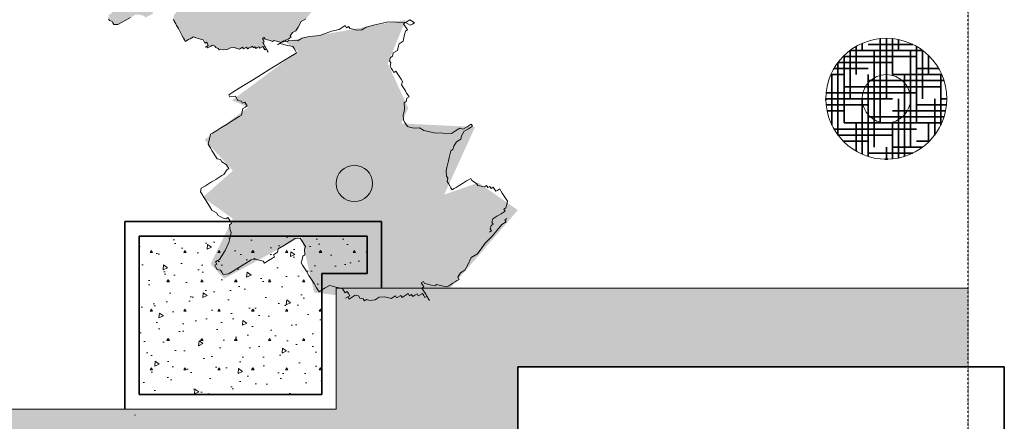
# Model space of a CAD drawing. Header units: millimetres. Extents: x 129938 to 159452, y -57851 to -22653.
# Tile 3 of 10: x 143164 to 159452, y -40133 to -33492. Entities that reach past the tile are written whole.
import ezdxf

# ---------------------------------------------------------------- set-up
doc = ezdxf.new("R2010")
doc.units = ezdxf.units.MM
doc.header["$LTSCALE"] = 5
doc.linetypes.add('AUSGEZOGEN', pattern=[0])
doc.linetypes.add('DASHDOT', pattern=[1, 0.5, -0.25, 0, -0.25])
for name, color, linetype, true_color in [('Frei', 18, 'Continuous', 0x000000), ('FREI LASSEN', 96, 'Continuous', 0x008000), ('KELLERGESCHOSS', 18, 'Continuous', 0x000000)]:
    doc.layers.add(name, color=color, linetype=linetype, true_color=true_color)
pattern_1 = [(25, (0, 0), (17.43113, 199.23898), [20, -180]), (85, (0, 0), (-163.83045, 114.7153), [20, -180]), (-35, (1.74, 19.92), (181.26156, 84.52365), [20, -180]), (0, (0, 0), (70, 121.24354), [10, -130]), (60, (0, 0), (-69.99999, 121.24355), [10, -130]), (-60, (5, 8.66), (139.99999, -8e-06), [10, -130]), (74, (70.71, -70.71), (-117.75582, 104.5063), [0, -146, 0, -138, 0, -154]), (12, (42.43, 42.43), (31.61298, 110.998287), [0, -102, 0, -98, 0, -106]), (-22, (98.995, 42.426), (67.374492, 43.96223), [0, -94, 0, -86, 0, -102])]

msp = doc.modelspace()

# ---------------------------------------------------------------- hatches: boundary and pattern name
at = {"layer": 'Frei', "linetype": 'AUSGEZOGEN', "lineweight": 18, "true_color": 0x008000}
h = msp.add_hatch(dxfattribs=at)
h.set_pattern_fill('MegaCAD_A-BET2', color=96, scale=20, angle=-45, style=0)
h.set_pattern_definition(pattern_1)
h.paths.add_polyline_path([(147568, -33848), (149550, -33494), (149252, -34217), (149592, -34954), (149479, -35209), (150697, -35266), (150187, -36385), (150753, -36187), (151405, -36641), (150300, -37916), (149125, -38143), (148035, -38001), (147822, -37080), (146548, -37775), (146322, -37534), (146690, -36782), (146194, -36428), (146690, -35989), (146222, -35478), (146945, -34940), (146676, -34826), (147766, -34018), (147568, -33862)], flags=0)
at = {"layer": 'Frei', "linetype": 'AUSGEZOGEN', "lineweight": 35, "true_color": 0x008000}
h = msp.add_hatch(dxfattribs=at)
h.set_pattern_fill('MegaCAD_Hahn', color=96, scale=100, style=0)
h.set_pattern_definition([(0, (0, 0), (400, 100), [1600, -800]), (90, (0, 0), (-100, -400), [1600, -800])])
h.paths.add_polyline_path([(158500, -34800, 1), (156500, -34800, 1)], flags=0)
at = {"layer": 'Frei', "linetype": 'AUSGEZOGEN', "lineweight": 18, "true_color": 0x808000}
h = msp.add_hatch(dxfattribs=at)
h.set_pattern_fill('MegaCAD_A-BET2', color=56, scale=80, angle=-45, style=0)
h.set_pattern_definition([(25, (0, 0), (69.7245, 796.956), [80, -720]), (85, (0, 0), (-655.3218, 458.8612), [80, -720]), (-35, (7, 79.7), (725.0462, 338.0946), [80, -720]), (0, (0, 0), (280, 484.9742), [40, -520]), (60, (0, 0), (-280, 484.9742), [40, -520]), (-60, (20, 34.64), (560, -3e-05), [40, -520]), (74, (282.84, -282.84), (-471.0233, 418.0252), [0, -584, 0, -552, 0, -616]), (12, (169.7, 169.7), (126.4519, 443.9931), [0, -408, 0, -392, 0, -424]), (-22, (395.98, 169.7), (269.49797, 175.84892), [0, -376, 0, -344, 0, -408])])
h.paths.add_polyline_path([(145142, -37071), (145142, -39691), (148162, -39691), (148162, -37691), (148912, -37691), (148912, -37071)], flags=0)
at = {"layer": 'Frei', "linetype": 'AUSGEZOGEN', "lineweight": 35, "true_color": 0x000000}
h = msp.add_hatch(dxfattribs=at)
h.set_pattern_fill('MegaCAD_Mauer', color=18, scale=50, style=0)
h.set_pattern_definition([(0, (0, 0), (0, 150), []), (90, (0, 0), (-150, 150), [150, -150])])
h.paths.add_polyline_path([(151402, -39231), (158852, -39231), (158852, -37931), (148402, -37931), (148402, -39931), (140227, -39931), (140227, -45231), (140527, -45231), (140527, -44831), (141827, -44831), (141827, -45231), (142402, -45231), (142402, -42381), (143552, -42381), (143552, -41231), (148402, -41231), (148402, -45231), (149402, -45231), (149402, -53851), (149402, -57851), (158852, -57851), (158852, -52851), (151402, -52851), (151402, -42231)], flags=0)
h.paths.add_polyline_path([(141827, -45231), (141827, -44831), (140527, -44831), (140527, -45231)], flags=0)
at = {"layer": 'FREI LASSEN', "linetype": 'AUSGEZOGEN', "lineweight": 18, "true_color": 0x808000}
h = msp.add_hatch(dxfattribs=at)
h.set_pattern_fill('MegaCAD_A-BET2', color=56, scale=20, angle=-45, style=0)
h.set_pattern_definition(pattern_1)
h.paths.add_polyline_path([(148268, -33057), (148266, -33057), (148254, -33060), (148242, -33063), (148229, -33066), (148217, -33068), (148207, -33084), (148195, -33086), (148188, -33114), (148166, -33132), (148141, -33138), (148144, -33150), (148147, -33162), (148134, -33165), (148122, -33168), (148097, -33174), (148085, -33176), (148078, -33178), (148075, -33173), (148088, -33135), (148115, -33120), (148100, -33093), (148112, -33052), (148139, -33038), (148165, -33023), (148192, -33009), (148218, -32994), (148245, -32979), (148271, -32965), (148257, -32938), (148283, -32924), (148295, -32883), (148305, -32843), (148291, -32816), (148276, -32790), (148261, -32763), (148247, -32737), (148232, -32710), (148218, -32683), (148193, -32697), (148167, -32711), (148152, -32685), (148138, -32658), (148111, -32673), (148096, -32646), (148070, -32661), (148055, -32634), (148029, -32649), (147989, -32639), (147948, -32627), (147933, -32601), (147878, -32562), (147863, -32536), (147836, -32550), (147810, -32565), (147783, -32579), (147757, -32594), (147704, -32623), (147677, -32638), (147651, -32652), (147626, -32666), (147612, -32639), (147597, -32612), (147582, -32586), (147568, -32559), (147578, -32519), (147563, -32493), (147560, -32425), (147572, -32384), (147596, -32302), (147610, -32263), (147634, -32181), (147660, -32166), (147672, -32125), (147711, -32069), (147764, -32040), (147776, -31999), (147812, -31945), (147865, -31915), (147892, -31901), (147918, -31886), (147904, -31860), (147877, -31874), (147850, -31889), (147797, -31918), (147758, -31905), (147705, -31934), (147652, -31963), (147543, -31954), (147435, -31944), (147311, -31908), (147257, -31872), (147191, -31874), (147150, -31862), (147109, -31850), (147095, -31823), (147080, -31797), (147065, -31770), (147063, -31702), (147075, -31661), (147084, -31621), (147082, -31554), (147108, -31539), (147120, -31498), (147147, -31483), (147132, -31457), (147119, -31432), (147104, -31406), (147075, -31353), (147061, -31326), (147073, -31285), (147058, -31259), (147029, -31205), (147014, -31179), (147000, -31152), (146973, -31167), (146959, -31140), (146944, -31114), (146930, -31087), (146941, -31046), (146927, -31020), (146940, -30981), (146967, -30966), (146979, -30925), (147032, -30896), (147044, -30855), (147056, -30814), (147109, -30784), (147121, -30743), (147130, -30703), (147142, -30662), (147169, -30648), (147154, -30621), (147125, -30568), (147152, -30554), (147207, -30592), (147234, -30577), (147261, -30563), (147205, -30524), (147152, -30554), (147043, -30544), (146936, -30534), (146842, -30551), (146748, -30568), (146655, -30587), (146602, -30617), (146534, -30619), (146495, -30606), (146454, -30594), (146440, -30569), (146426, -30575), (146413, -30582), (146412, -30581), (145768, -30850), (145776, -30863), (145749, -30878), (145696, -30907), (145643, -30936), (145539, -30993), (145433, -31051), (145326, -31110), (145220, -31168), (145116, -31225), (145037, -31269), (144957, -31312), (144930, -31327), (144904, -31342), (144918, -31368), (144986, -31366), (145015, -31419), (145056, -31431), (145071, -31457), (145098, -31443), (145111, -31467), (145126, -31493), (145099, -31508), (145072, -31523), (145060, -31564), (145048, -31605), (145022, -31619), (144942, -31663), (144865, -31706), (144785, -31749), (144732, -31779), (144679, -31808), (144652, -31822), (144641, -31863), (144629, -31905), (144617, -31946), (144646, -31999), (144660, -32025), (144675, -32052), (144719, -32131), (144760, -32143), (144774, -32170), (144829, -32206), (144843, -32233), (144858, -32259), (144831, -32274), (144793, -32330), (144766, -32344), (144740, -32359), (144689, -32387), (144662, -32401), (144636, -32416), (144609, -32430), (144583, -32445), (144556, -32460), (144503, -32489), (144491, -32530), (144506, -32556), (144535, -32610), (144549, -32636), (144593, -32716), (144622, -32769), (144677, -32805), (144691, -32832), (144747, -32870), (144788, -32882), (144815, -32868), (144829, -32894), (144844, -32921), (144858, -32947), (144832, -32962), (144835, -33029), (144849, -33056), (144837, -33097), (144813, -33179), (144763, -33276), (144687, -33384), (144634, -33413), (144648, -33440), (144622, -33454), (144636, -33481), (144651, -33508), (144692, -33520), (144706, -33546), (144721, -33573), (144789, -33570), (144840, -33542), (144919, -33498), (144999, -33455), (145079, -33411), (145146, -33408), (145228, -33432), (145243, -33459), (145270, -33444), (145296, -33430), (145347, -33402), (145374, -33387), (145359, -33361), (145385, -33346), (145412, -33331), (145424, -33290), (145504, -33247), (145583, -33203), (145636, -33174), (145704, -33171), (145719, -33198), (145748, -33251), (145762, -33277), (145749, -33316), (145752, -33384), (145725, -33398), (145713, -33440), (145701, -33481), (145716, -33507), (145745, -33560), (145760, -33587), (145789, -33640), (145818, -33693), (145847, -33746), (145876, -33799), (145890, -33824), (145904, -33850), (145931, -33836), (145957, -33821), (145984, -33806), (146037, -33777), (146076, -33790), (146117, -33802), (146158, -33814), (146199, -33826), (146228, -33879), (146255, -33865), (146269, -33891), (146284, -33918), (146257, -33933), (146231, -33947), (146257, -33933), (146272, -33959), (146325, -33930), (146352, -33915), (146393, -33927), (146407, -33954), (146449, -33966), (146463, -33992), (146490, -33978), (146531, -33990), (146597, -33985), (146650, -33956), (146716, -33954), (146757, -33966), (146798, -33978), (146851, -33949), (146866, -33976), (146919, -33947), (146933, -33973), (146960, -33959), (146986, -33944), (147013, -33929), (147028, -33956), (147054, -33941), (147069, -33968), (147095, -33953), (147122, -33939), (147136, -33965), (147189, -33936), (147204, -33963), (147219, -33989), (147245, -33975), (147260, -34001), (147274, -34028), (147260, -34001), (147231, -33948), (147216, -33922), (147201, -33895), (147187, -33868), (147211, -33855), (147197, -33829), (147182, -33802), (147209, -33787), (147223, -33814), (147264, -33826), (147305, -33838), (147347, -33850), (147373, -33835), (147414, -33847), (147455, -33859), (147496, -33871), (147523, -33857), (147550, -33842), (147576, -33827), (147603, -33813), (147629, -33798), (147656, -33784), (147641, -33757), (147677, -33703), (147731, -33674), (147769, -33618), (147820, -33521), (147899, -33477), (148003, -33351), (148092, -33268), (148157, -33197), (148222, -33127), (148275, -33098), (148261, -33071)], flags=0)

# ---------------------------------------------------------------- linework, layer by layer
at = {"layer": 'Frei', "color": 18, "linetype": 'AUSGEZOGEN', "lineweight": 35, "true_color": 0x000000}
for p, q in [((144902, -39931), (144902, -36831)), ((149152, -36831), (144902, -36831)), ((149152, -37931), (149152, -36831)), ((148912, -37071), (145142, -37071)), ((145142, -39691), (145142, -37071)), ((148912, -37691), (148912, -37071)), ((148162, -39691), (148162, -37691)), ((148912, -37691), (148162, -37691)), ((151402, -42231), (151402, -39231)), ((159452, -39231), (151402, -39231)), ((159452, -42231), (159452, -39231)), ((148162, -39691), (145142, -39691))]:
    msp.add_line(p, q, dxfattribs=at)
at = {"layer": 'Frei', "color": 5, "linetype": 'AUSGEZOGEN', "lineweight": 18, "true_color": 0x0000ff}
for p, q in [((158852, -37931), (148402, -37931)), ((148402, -39931), (148402, -37931)), ((149402, -37931), (148402, -37931)), ((148402, -39931), (148402, -37931)), ((148402, -39931), (140227, -39931)), ((148402, -39931), (140227, -39931))]:
    msp.add_line(p, q, dxfattribs=at)
at = {"layer": 'Frei', "color": 56, "linetype": 'AUSGEZOGEN', "lineweight": 25, "true_color": 0x808000}
msp.add_circle((146402, -39231), 1, dxfattribs=at)
at = {"layer": 'Frei', "color": 5, "linetype": 'AUSGEZOGEN', "lineweight": 18, "true_color": 0x0000ff}
msp.add_arc((145067, -40031), 5, 270, 30.9399, dxfattribs=at)
msp.add_arc((145067, -40031), 5, 270, 30.9399, dxfattribs=at)
at = {"layer": 'FREI LASSEN', "color": 56, "linetype": 'AUSGEZOGEN', "lineweight": 18, "true_color": 0x808000}
for points in [[(144999, -33455), (144919, -33498), (144840, -33542), (144789, -33570), (144721, -33573), (144706, -33546), (144692, -33520), (144651, -33508), (144636, -33481)], [(147899, -33477), (147820, -33521), (147769, -33618), (147731, -33674), (147677, -33703), (147641, -33757), (147656, -33784), (147629, -33798), (147603, -33813), (147576, -33827), (147550, -33842), (147523, -33857), (147496, -33871), (147455, -33859), (147414, -33847), (147373, -33835), (147347, -33850), (147305, -33838), (147264, -33826), (147223, -33814), (147209, -33787), (147182, -33802), (147197, -33829), (147211, -33855), (147187, -33868), (147201, -33895), (147216, -33922), (147231, -33948), (147260, -34001), (147274, -34028), (147260, -34001), (147245, -33975), (147219, -33989), (147204, -33963), (147189, -33936), (147136, -33965), (147122, -33939), (147095, -33953), (147069, -33968), (147054, -33941), (147028, -33956), (147013, -33929), (146986, -33944), (146960, -33959), (146933, -33973), (146919, -33947), (146866, -33976), (146851, -33949), (146798, -33978), (146757, -33966), (146716, -33954), (146650, -33956), (146597, -33985), (146531, -33990), (146490, -33978), (146463, -33992), (146449, -33966), (146407, -33954), (146393, -33927), (146352, -33915), (146325, -33930), (146272, -33959), (146257, -33933), (146231, -33947), (146257, -33933), (146284, -33918), (146269, -33891), (146255, -33865), (146228, -33879), (146199, -33826), (146158, -33814), (146117, -33802), (146076, -33790), (146037, -33777), (145984, -33806), (145957, -33821), (145931, -33836), (145904, -33850), (145890, -33824), (145876, -33799), (145847, -33746), (145818, -33693), (145789, -33640), (145760, -33587), (145745, -33560), (145716, -33507), (145701, -33481)], [(151223, -36780), (151188, -36801), (151210, -36835), (151141, -36877), (151060, -36975), (150978, -37072), (150865, -37189), (150736, -37363), (150634, -37427), (150573, -37558), (150526, -37635), (150457, -37677), (150413, -37752), (150434, -37786), (150400, -37807), (150366, -37828), (150331, -37849), (150297, -37870), (150263, -37891), (150229, -37912), (150173, -37899), (150118, -37886), (150063, -37873), (150029, -37894), (149973, -37881), (149918, -37868), (149863, -37855), (149842, -37821), (149807, -37842), (149828, -37876), (149850, -37910), (149818, -37930), (149839, -37964), (149860, -37998), (149882, -38032), (149924, -38101), (149945, -38135), (149924, -38101), (149903, -38066), (149868, -38088), (149847, -38053), (149826, -38019), (149758, -38061), (149737, -38027), (149702, -38048), (149668, -38069), (149647, -38035), (149613, -38056), (149592, -38022), (149558, -38043), (149523, -38064), (149489, -38085), (149468, -38051), (149400, -38093), (149379, -38059), (149310, -38101), (149255, -38088), (149199, -38075), (149113, -38081), (149044, -38123), (148957, -38134), (148901, -38121), (148867, -38142), (148846, -38108), (148791, -38095), (148770, -38061), (148714, -38048), (148680, -38069), (148612, -38111), (148590, -38077), (148556, -38098), (148590, -38077), (148625, -38056), (148604, -38021), (148582, -37987), (148548, -38008), (148506, -37940), (148451, -37927), (148395, -37914), (148340, -37901), (148288, -37886), (148219, -37928), (148185, -37949), (148151, -37970), (148117, -37991), (148095, -37957), (148076, -37926), (148034, -37857), (147992, -37789), (147949, -37720), (147907, -37652), (147886, -37618), (147844, -37549), (147823, -37515), (147836, -37460), (147849, -37404), (147883, -37383), (147875, -37294), (147890, -37241), (147869, -37207), (147827, -37139), (147806, -37104), (147716, -37112), (147648, -37155), (147545, -37218), (147442, -37281), (147429, -37337), (147395, -37358), (147361, -37379), (147382, -37413), (147348, -37434), (147282, -37475), (147248, -37496), (147214, -37517), (147193, -37483), (147082, -37456), (146993, -37464), (146890, -37528), (146787, -37591), (146685, -37654), (146619, -37695), (146529, -37703), (146508, -37668), (146487, -37634), (146432, -37621), (146411, -37587), (146390, -37553), (146424, -37532), (146403, -37497), (146471, -37455), (146565, -37307), (146625, -37175), (146652, -37065), (146665, -37009), (146644, -36975), (146636, -36885), (146670, -36864), (146649, -36830), (146628, -36796), (146606, -36762), (146572, -36783), (146517, -36770), (146440, -36722), (146419, -36688), (146345, -36644), (146303, -36575), (146239, -36473), (146218, -36438), (146176, -36370), (146155, -36336), (146168, -36280), (146236, -36238), (146271, -36217), (146305, -36196), (146339, -36175), (146373, -36154), (146407, -36133), (146473, -36092), (146507, -36071), (146541, -36050), (146589, -35974), (146623, -35953), (146602, -35918), (146581, -35884), (146506, -35840), (146485, -35805), (146430, -35792), (146366, -35690), (146345, -35655), (146324, -35621), (146282, -35553), (146295, -35498), (146308, -35442), (146321, -35387), (146355, -35366), (146424, -35324), (146492, -35281), (146595, -35218), (146695, -35156), (146797, -35093), (146832, -35072), (146845, -35017), (146858, -34961), (146892, -34940), (146926, -34919), (146905, -34885), (146886, -34854), (146852, -34875), (146831, -34841), (146775, -34827), (146733, -34759), (146643, -34767), (146622, -34733), (146657, -34712), (146691, -34691), (146793, -34627), (146896, -34564), (147030, -34481), (147167, -34397), (147304, -34312), (147441, -34228), (147575, -34145), (147643, -34103), (147712, -34061), (147746, -34040), (147725, -34006), (147704, -33971), (147682, -33937), (147627, -33924), (147572, -33911), (147517, -33898), (147461, -33885), (147427, -33906), (147461, -33885), (147495, -33864), (147530, -33843), (147585, -33856), (147619, -33835), (147764, -33840), (147832, -33797), (147956, -33768), (148132, -33754), (148325, -33683), (148448, -33654), (148517, -33612), (148551, -33590), (148572, -33625), (148606, -33604), (148627, -33638), (148683, -33651), (148735, -33666), (148825, -33658), (148893, -33616), (149015, -33584), (149139, -33555), (149263, -33525), (149405, -33532), (149549, -33537), (149618, -33495), (149694, -33543), (149660, -33564), (149626, -33585), (149549, -33537), (149515, -33559), (149557, -33627), (149579, -33661), (149544, -33682), (149531, -33738), (149521, -33791), (149508, -33846), (149439, -33889), (149426, -33944), (149413, -33999), (149345, -34042), (149332, -34097), (149297, -34118), (149283, -34170), (149304, -34205), (149291, -34260), (149312, -34294), (149333, -34328), (149354, -34363), (149388, -34341), (149409, -34376), (149430, -34410), (149473, -34478), (149494, -34513), (149481, -34568), (149502, -34602), (149544, -34671), (149565, -34705), (149584, -34736), (149605, -34770), (149571, -34791), (149558, -34847), (149524, -34868), (149532, -34957), (149522, -35011), (149508, -35066), (149516, -35156), (149538, -35190), (149559, -35224), (149580, -35258), (149635, -35272), (149690, -35285), (149777, -35278), (149852, -35323), (150018, -35362), (150163, -35367), (150307, -35372), (150376, -35330), (150444, -35288), (150497, -35303), (150565, -35261), (150599, -35240), (150634, -35219), (150655, -35253), (150620, -35274), (150586, -35295), (150518, -35337), (150473, -35412), (150460, -35467), (150392, -35509), (150345, -35586), (150331, -35641), (150297, -35662), (150271, -35773), (150256, -35825), (150230, -35936), (150217, -35991), (150225, -36081), (150246, -36115), (150236, -36169), (150257, -36203), (150278, -36237), (150299, -36271), (150320, -36305), (150351, -36286), (150386, -36265), (150420, -36244), (150488, -36202), (150522, -36181), (150557, -36159), (150591, -36138), (150625, -36117), (150646, -36151), (150723, -36199), (150744, -36233), (150799, -36246), (150853, -36256), (150887, -36235), (150908, -36269), (150942, -36248), (150963, -36283), (150997, -36262), (151019, -36296), (151040, -36330), (151074, -36309), (151105, -36289), (151126, -36324), (151147, -36358), (151169, -36392), (151190, -36426), (151211, -36461), (151232, -36495), (151222, -36548), (151208, -36604), (151174, -36625), (151195, -36659), (151161, -36680), (151127, -36701), (151093, -36722), (151059, -36743), (151024, -36764), (150990, -36786), (150977, -36841), (150998, -36875), (150964, -36896), (150949, -36949), (150970, -36983), (150936, -37004)]]:
    msp.add_lwpolyline(points, dxfattribs=at)
at = {"layer": 'FREI LASSEN', "color": 96, "linetype": 'AUSGEZOGEN', "lineweight": 18, "true_color": 0x008000}
for centre, radius in [((157500, -34800), 1000), ((157500, -34800), 400), ((148700, -36200), 300)]:
    msp.add_circle(centre, radius, dxfattribs=at)
at = {"layer": 'KELLERGESCHOSS', "color": 18, "linetype": 'DASHDOT', "lineweight": 25, "true_color": 0x000000}
msp.add_line((158852, -57851), (158852, -23482), dxfattribs=at)

doc.saveas('drawing.dxf')
